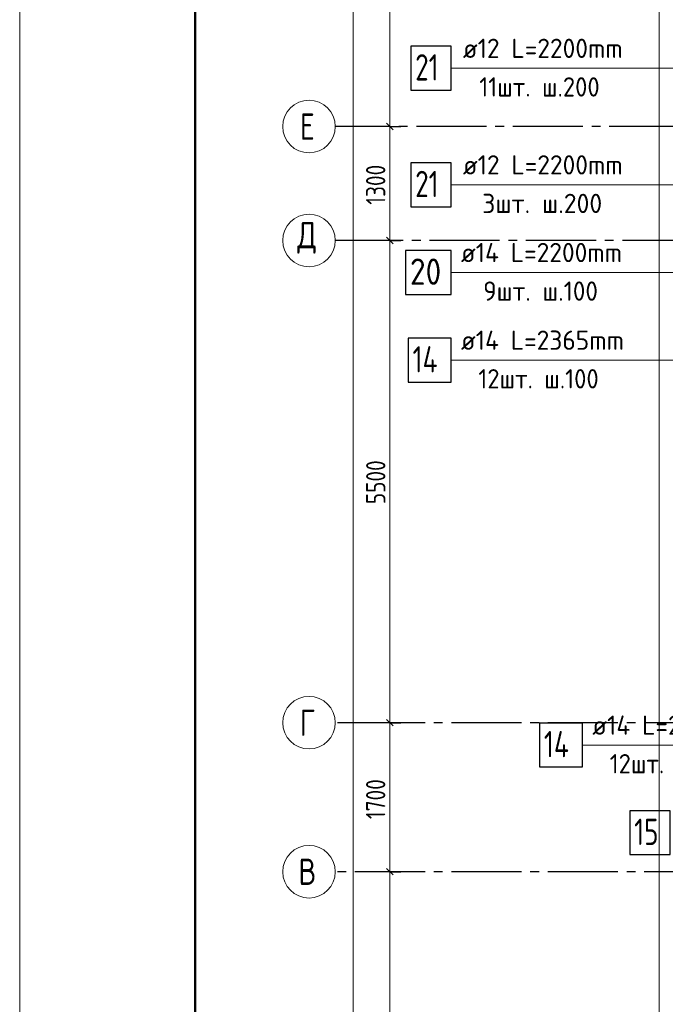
# Model space of a CAD drawing. Header units: millimetres. Extents: x 0 to 43617, y 0 to 59400.
# Tile 2 of 29: x 0 to 7364, y 15818 to 27049. Entities that reach past the tile are written whole.
import ezdxf

# ---------------------------------------------------------------- set-up
doc = ezdxf.new("R2010")
doc.units = ezdxf.units.MM
doc.linetypes.add('______5', pattern=[1100, 800, -100, 100, -100])
for name, color, linetype, lineweight in [('Standard', 7, 'Continuous', 25), ('ДОП Верх по Х', 7, 'Continuous', 25), ('Оси', 40, '______5', 18), ('Позиционная метка номер позиции', 7, 'Continuous', 13)]:
    doc.layers.add(name, color=color, linetype=linetype, lineweight=lineweight)
doc.styles.add('GOST 2.304-81', font='txt')
doc.styles.add('ISOCPEUR', font='txt')

msp = doc.modelspace()

# ---------------------------------------------------------------- linework, layer by layer
at = {"layer": 'Standard', "color": 7, "linetype": 'Continuous', "lineweight": 13, "transparency": 33554687}
for p, q in [((4221, 25830), (4221, 29130)), ((4221, 24530), (4221, 25830)), ((4221, 19030), (4221, 24530)), ((4221, 17330), (4221, 19030)), ((4221, 11830), (4221, 17330))]:
    msp.add_line(p, q, dxfattribs=at)
at = {"layer": 'Standard', "color": 7, "linetype": 'Continuous', "lineweight": 25, "transparency": 33554687}
for p, q in [((4258, 25793), (4183, 25868)), ((4258, 24493), (4183, 24568)), ((4258, 18993), (4183, 19068)), ((4258, 17293), (4183, 17368))]:
    msp.add_line(p, q, dxfattribs=at)
at = {"layer": 'Standard', "color": 251, "linetype": 'Continuous', "lineweight": -3, "true_color": 0x656565, "transparency": 33554687}
for p, q in [((4221, 25830), (4096, 25830)), ((4221, 25830), (4346, 25830)), ((4221, 24530), (4096, 24530)), ((4221, 24530), (4346, 24530)), ((4221, 24530), (4221, 24530)), ((4221, 19030), (4096, 19030)), ((4221, 19030), (4346, 19030)), ((4221, 17330), (4096, 17330)), ((4221, 17330), (4346, 17330)), ((4221, 17330), (4221, 17330))]:
    msp.add_line(p, q, dxfattribs=at)
at = {"layer": 'Standard', "color": 7, "linetype": 'Continuous', "lineweight": 13, "transparency": 33554687}
msp.add_lwpolyline([(0, 0), (42000, 0), (42000, 59400), (0, 59400), (0, 0)], close=True, dxfattribs=at)
at = {"layer": 'Standard', "color": 7, "linetype": 'Continuous', "lineweight": 18, "transparency": 33554687}
msp.add_lwpolyline([(42000, 59400), (0, 59400), (0, 0), (42000, 0), (42000, 59400)], dxfattribs=at)
at = {"layer": 'Standard', "color": 7, "linetype": 'Continuous', "lineweight": 13, "transparency": 33554687}
for points in [[(42000, 59400), (0, 59400), (0, 0), (42000, 0), (42000, 59400)], [(3802, 10630), (3802, 33448), (3802, 33448), (3802, 57120)]]:
    msp.add_lwpolyline(points, dxfattribs=at)
at = {"layer": 'Standard', "color": 7, "linetype": 'Continuous', "lineweight": 50, "transparency": 33554687}
msp.add_lwpolyline([(2000, 58900), (41500, 58900), (41500, 500), (2000, 500), (2000, 58900)], close=True, dxfattribs=at)
at = {"layer": 'Standard', "color": 254, "linetype": 'Continuous', "lineweight": 18, "true_color": 0xc4c4ff, "transparency": 33554687}
msp.add_lwpolyline([(7294, 10000), (33174, 10000), (33174, 57320), (7294, 57320), (7294, 10000)], dxfattribs=at)
at = {"layer": 'Standard', "color": 251, "linetype": 'Continuous', "lineweight": -3, "true_color": 0x656565, "transparency": 33554687}
for points in [[(4221, 25830), (4204, 25830), (4204, 25830), (4204, 25830), (4204, 25830), (4204, 25830), (4204, 25830), (4204, 25830), (4204, 25830), (4204, 25830), (4204, 25830), (4204, 25830), (4204, 25830), (4204, 25830), (4204, 25830), (4204, 25830), (4204, 25830), (4204, 25830), (4204, 25830), (4204, 25830), (4204, 25830), (3700, 25830)], [(4221, 19030), (4204, 19030), (4204, 19030), (4204, 19030), (4204, 19030), (4204, 19030), (4204, 19030), (4204, 19030), (4204, 19030), (4204, 19030), (4204, 19030), (4204, 19030), (4204, 19030), (4204, 19030), (4204, 19030), (4204, 19030), (4204, 19030), (4204, 19030), (4204, 19030), (4204, 19030), (4204, 19030), (4204, 19030), (4204, 19030), (4204, 19030), (4204, 19030), (3700, 19030)]]:
    msp.add_lwpolyline(points, dxfattribs=at)
at = {"layer": 'ДОП Верх по Х', "color": 7, "linetype": 'Continuous', "lineweight": 13, "transparency": 33554687}
for p, q in [((5035, 26495), (7121, 26495)), ((5035, 25165), (7121, 25165)), ((5013, 24165), (7121, 24165)), ((5013, 23165), (7121, 23165)), ((6511, 18775), (8619, 18775))]:
    msp.add_line(p, q, dxfattribs=at)
at = {"layer": 'ДОП Верх по Х', "color": 7, "linetype": 'Continuous', "lineweight": 25, "transparency": 33554687}
for points in [[(4461, 26245), (4921, 26245), (4921, 26745), (4461, 26745), (4461, 26245)], [(4461, 24915), (4921, 24915), (4921, 25415), (4461, 25415), (4461, 24915)], [(4401, 23915), (4921, 23915), (4921, 24415), (4401, 24415), (4401, 23915)], [(4431, 22915), (4921, 22915), (4921, 23415), (4431, 23415), (4431, 22915)], [(5929, 18525), (6419, 18525), (6419, 19025), (5929, 19025), (5929, 18525)], [(6959, 17525), (7419, 17525), (7419, 18025), (6959, 18025), (6959, 17525)]]:
    msp.add_lwpolyline(points, dxfattribs=at)
at = {"layer": 'Оси', "color": 8, "linetype": '______5', "lineweight": -3, "transparency": 33554687}
for p, q in [((29524, 25830), (3600, 25830)), ((34074, 24530), (3600, 24530)), ((34074, 24530), (3600, 24530)), ((33224, 19030), (3600, 19030)), ((33224, 17330), (3600, 17330))]:
    msp.add_line(p, q, dxfattribs=at)
at = {"layer": 'Оси', "color": 7, "linetype": 'Continuous', "lineweight": 13, "transparency": 33554687}
for centre in [(3300, 25830), (3300, 24530), (3300, 24530), (3300, 19030), (3300, 17330)]:
    msp.add_circle(centre, 300, dxfattribs=at)
at = {"layer": 'Позиционная метка номер позиции', "color": 7, "linetype": 'Continuous', "lineweight": 13, "transparency": 33554687}
for points in [[(10024, 25995), (9524, 26495), (4921, 26495)], [(8474, 25665), (7974, 25165), (4921, 25165)], [(9424, 23665), (8924, 24165), (4921, 24165)], [(8374, 21999), (7874, 22499), (7874, 23165), (4921, 23165)], [(10039, 19469), (10039, 18775), (6419, 18775)]]:
    msp.add_lwpolyline(points, dxfattribs=at)

# ---------------------------------------------------------------- texts
at = {"layer": 'Standard', "color": 7, "linetype": 'Continuous', "lineweight": 25, "transparency": 33554687, "char_height": 220, "attachment_point": 7, "rotation": 90, "style": 'GOST 2.304-81'}
for s, insert, width in [('1300', (4170, 24938), 610.16), ('5500', (4171, 21522), 641.48), ('1700', (4170, 17930), 625.73)]:
    msp.add_mtext(s, dxfattribs=dict(at, insert=insert, width=width))
at = {"layer": 'ДОП Верх по Х', "color": 7, "linetype": 'Continuous', "lineweight": 13, "transparency": 33554687, "attachment_point": 7, "style": 'ISOCPEUR'}
for s, insert, char_height, width in [('\\W0.96;ø12 L=2200mm ', (5055, 26612), 220, 2150.52), ('\\W0.75;21', (4511, 26355), 300, 472.27), ('\\W0.93;11шт. ш.200 ', (5242, 26172), 220, 1773.34), ('\\W0.96;ø12 L=2200mm ', (5055, 25283), 220, 2150.52), ('\\W0.75;21', (4511, 25025), 300, 472.27), ('\\W0.97;3шт. ш.200 ', (5275, 24843), 220, 1712.33), ('\\W0.96;ø14 L=2200mm ', (5033, 24283), 220, 2172.6), ('\\W0.87;20', (4451, 24025), 300, 550.8), ('\\W0.95;9шт. ш.100 ', (5286, 23843), 220, 1665.52), ('\\W0.96;ø14 L=2365mm ', (5033, 23283), 220, 2172.6), ('\\W0.76;14', (4481, 23025), 300, 504.56), ('\\W0.93;12шт. ш.100 ', (5231, 22843), 220, 1773.35), ('\\W0.96;ø14 L=2365mm ', (6531, 18892), 220, 2172.62), ('\\W0.76;14', (5979, 18635), 300, 504.55), ('\\W0.93;12шт. ш.100 ', (6729, 18452), 220, 1773.35), ('\\W0.75;15', (7009, 17635), 300, 472.28)]:
    msp.add_mtext(s, dxfattribs=dict(at, insert=insert, char_height=char_height, width=width))
at = {"layer": 'Оси', "color": 7, "linetype": 'Continuous', "lineweight": 25, "transparency": 33554687, "char_height": 300, "attachment_point": 7, "style": 'ISOCPEUR'}
for s, insert, width in [('\\W0.78;Е', (3195, 25680), 326.41), ('\\W0.82;Д', (3165, 24380), 392.65), ('\\W0.78;Г', (3195, 18880), 326.41), ('\\W0.80;В', (3180, 17180), 359.83)]:
    msp.add_mtext(s, dxfattribs=dict(at, insert=insert, width=width))

doc.saveas('drawing.dxf')
